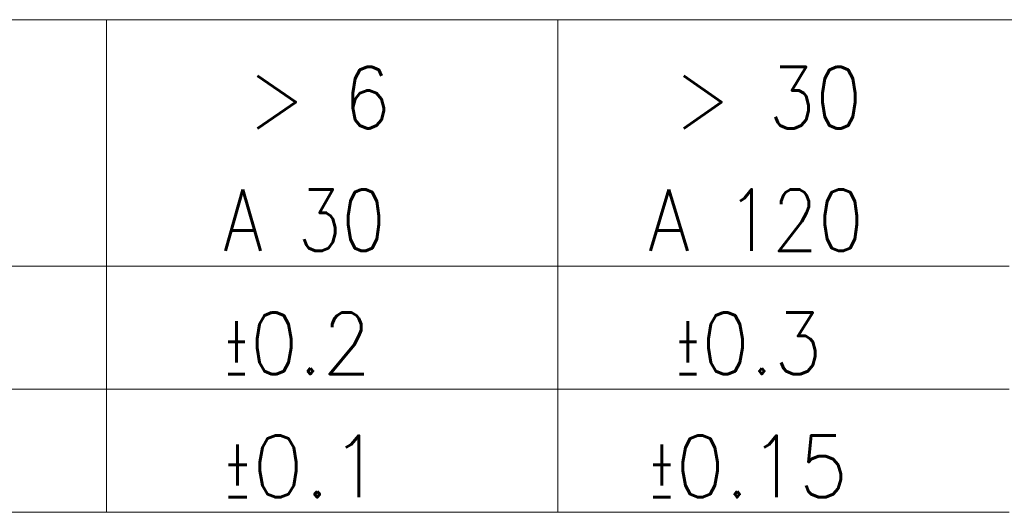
# Model space of a CAD drawing. Header units: millimetres. Extents: x 4 to 836, y 5 to 589.
# Tile 103 of 168: x 670 to 694, y 20 to 32. Entities that reach past the tile are written whole.
import ezdxf

# ---------------------------------------------------------------- set-up
doc = ezdxf.new("R2010")
doc.units = ezdxf.units.MM
doc.layers.add('256', color=7, linetype='Continuous', true_color=0xffffff)
doc.styles.add('blockfont', font='simplex.shx')

msp = doc.modelspace()

# ---------------------------------------------------------------- linework, layer by layer
at = {"layer": '256', "color": 4, "linetype": 'Continuous', "lineweight": 18}
for p, q in [((661, 32), (716, 32)), ((672, 32), (672, 20)), ((683, 32), (683, 20)), ((661, 26), (672, 26)), ((672, 26), (683, 26)), ((683, 26), (694, 26)), ((661, 23), (672, 23)), ((672, 23), (683, 23)), ((683, 23), (694, 23))]:
    msp.add_line(p, q, dxfattribs=at)
at = {"layer": '256', "color": 3, "linetype": 'Continuous', "lineweight": 18}
for p, q in [((661, 20), (672, 20)), ((672, 20), (683, 20)), ((683, 20), (694, 20))]:
    msp.add_line(p, q, dxfattribs=at)

# ---------------------------------------------------------------- texts
at = {"layer": '256', "color": 4, "linetype": 'Continuous', "lineweight": 13, "char_height": 1.5, "attachment_point": 7, "line_spacing_factor": 0.903614, "style": 'blockfont'}
for s, insert in [('\\W0.9023;> 6', (675.449, 29.35)), ('\\W0.8900;> 30', (685.842, 29.35)), ('\\W0.8313;A 30', (674.842, 26.367)), ('\\W0.8690;A 120', (685.204, 26.367)), ('\\W0.9187;\\W0.4594;%%p\\W0.9187;0.2', (674.842, 23.367)), ('\\W0.9187;\\W0.4594;%%p\\W0.9187;0.3', (685.842, 23.367)), ('\\W0.9898;\\W0.4949;%%p\\W0.9898;0.1', (674.842, 20.367)), ('\\W0.9348;\\W0.4674;%%p\\W0.9348;0.15', (685.204, 20.367))]:
    msp.add_mtext(s, dxfattribs=dict(at, insert=insert))

doc.saveas('drawing.dxf')
